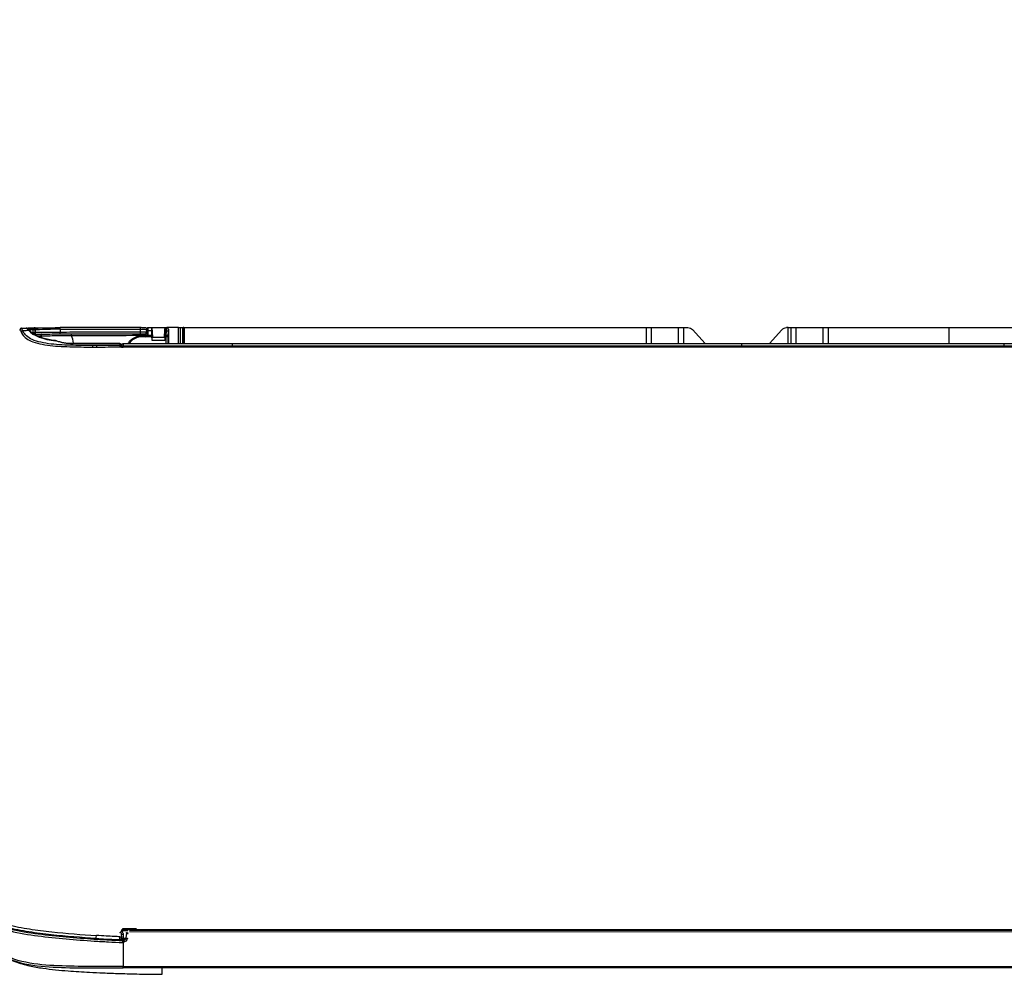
# Model space of a CAD drawing. Header units: millimetres. Extents: x -424979 to 718034, y -72486 to 344972.
# Tile 111 of 256: x 371856 to 372592, y 63253 to 63966. Entities that reach past the tile are written whole.
import ezdxf
from ezdxf.xclip import XClip

# ---------------------------------------------------------------- set-up
doc = ezdxf.new("R2010")
doc.units = ezdxf.units.MM
doc.header["$MEASUREMENT"] = 0
doc.header["$XCLIPFRAME"] = 0
doc.layers.add('0100_001_1_0_Nr_pióra__1', color=7, linetype='Continuous', lineweight=13)
doc.layers.add('IS_KLIM_urządzenia', color=3, linetype='Continuous')
doc.layers.add('Rysunki i obrazki', color=7, linetype='Continuous')
picture_1 = doc.add_image_def('image1.tif', size_in_pixel=(4960, 3508))

# ---------------------------------------------------------------- blocks, each defined once
blk = doc.blocks.new('Rysunek_1_1', base_point=(-285945.28, 74341.74))
at = {"layer": '0100_001_1_0_Nr_pióra__1', "color": 7, "lineweight": 13}
image = blk.add_image(picture_1, insert=(-264947.95, 89188.04), size_in_units=(41994.67, 29692.6), rotation=180, dxfattribs=at)
image.set_boundary_path([(-0.5, -0.5), (4959.5, 3507.5)])
blk = doc.blocks.new('G$CFEA986A8')
at = {"layer": 'IS_KLIM_urządzenia', "linetype": 'Continuous'}
for p, q in [((53.93, 200.11), (53.93, 200.96)), ((53.93, 199.16), (53.93, 200.11)), ((54.23, 201.26), (55.52, 201.26)), ((54.24, 200.26), (54.24, 199.31)), ((55.48, 200.26), (54.24, 200.26)), ((55.51, 198.89), (55.48, 200.26)), ((55.52, 201.26), (55.54, 201.26)), ((55.54, 201.26), (55.69, 198.26)), ((55.54, 201.26), (59.6, 201.26)), ((59.62, 201.26), (60.17, 201.26)), ((60.06, 200.26), (59.65, 200.26)), ((64.28, 201.26), (65.29, 201.26)), ((65.09, 201.06), (65.09, 200.26)), ((65.09, 200.26), (65.09, 196.29)), ((65.49, 201.26), (65.29, 201.26)), ((65.29, 200.27), (65.29, 201.26)), ((65.29, 200.27), (65.49, 200.27)), ((65.29, 196.29), (65.29, 200.27)), ((65.49, 201.26), (209.47, 201.26)), ((65.49, 201.26), (65.49, 200.27)), ((65.49, 200.27), (65.5, 196.29)), ((65.69, 200.26), (65.69, 201.06)), ((65.7, 196.29), (65.69, 200.26)), ((209.47, 196.29), (209.47, 201.26)), ((209.47, 201.26), (210.97, 201.26)), ((210.97, 201.26), (210.97, 196.29)), ((210.97, 201.26), (219.47, 201.26)), ((219.47, 196.29), (219.47, 201.26)), ((219.47, 201.26), (220.97, 201.26)), ((220.97, 201.26), (220.97, 196.29)), ((220.97, 201.26), (222.34, 201.26)), ((223.82, 200.61), (227.77, 196.29)), ((247.78, 196.29), (251.6, 200.59)), ((253.61, 201.26), (253.09, 201.26)), ((255.91, 201.26), (264.42, 201.26)), ((303.61, 201.26), (507.43, 201.26)), ((46.54, 196.29), (46.54, 196.24)), ((80.5, 196.29), (80.5, 196.24)), ((80.5, 196.24), (80.5, 195.58)), ((239.13, 196.24), (239.13, 196.29)), ((320.84, 196.24), (320.84, 196.29)), ((320.84, 195.58), (320.84, 196.24)), ((46.54, 195.58), (46.54, 195.13)), ((80.5, 195.58), (80.5, 195.13)), ((239.13, 195.13), (239.13, 195.58)), ((278.23, 195.58), (278.23, 195.13)), ((320.84, 195.13), (320.84, 195.58)), ((46.34, 14.13), (46.34, 14)), ((50.7, 14.13), (46.34, 14.13)), ((46.52, 13.99), (46.52, 13.96)), ((46.52, 13.96), (921.55, 13.84)), ((46.52, 13.51), (46.52, 13.96)), ((48, 13.51), (46.52, 13.51)), ((47.59, 12.8), (47.38, 11.3)), ((48.58, 13.7), (919.48, 13.58)), ((919.48, 13.06), (48.58, 13.18)), ((46.54, 9.92), (46.54, 2.46)), ((46.64, 11.21), (47.36, 11.21)), ((46.64, 11.21), (46.64, 10.75)), ((47.11, 10.75), (46.64, 10.75)), ((58.74, 2.46), (909.33, 2.34)), ((909.33, 1.87), (58.74, 1.98)), ((58.74, 0), (58.74, 1.98))]:
    blk.add_line(p, q, dxfattribs=at)
for points in [[(37.64, 10.75, 0), (37.64, 10.76, 0), (37.64, 10.76, 0), (37.64, 10.77, 0), (37.64, 10.78, 0), (37.64, 10.79, 0), (37.64, 10.8, 0), (37.64, 10.81, 0), (37.64, 10.82, 0), (37.64, 10.83, 0), (37.64, 10.84, 0), (37.64, 10.84, 0), (37.65, 10.85, 0), (37.65, 10.86, 0), (37.65, 10.87, 0), (37.65, 10.88, 0), (37.65, 10.89, 0), (37.65, 10.9, 0), (37.65, 10.91, 0), (37.65, 10.92, 0), (37.65, 10.92, 0), (37.65, 10.93, 0), (37.65, 10.94, 0), (37.65, 10.95, 0), (37.65, 10.96, 0), (37.65, 10.97, 0), (37.65, 10.98, 0), (37.65, 10.99, 0), (37.65, 11, 0), (37.65, 11, 0), (37.65, 11.01, 0), (37.65, 11.02, 0), (37.65, 11.03, 0), (37.65, 11.04, 0), (37.65, 11.05, 0), (37.65, 11.06, 0), (37.65, 11.07, 0), (37.65, 11.08, 0), (37.65, 11.08, 0), (37.65, 11.09, 0), (37.65, 11.1, 0), (37.65, 11.11, 0), (37.65, 11.12, 0), (37.65, 11.13, 0), (37.66, 11.14, 0), (37.66, 11.15, 0), (37.66, 11.16, 0), (37.66, 11.16, 0), (37.66, 11.17, 0), (37.66, 11.18, 0), (37.66, 11.19, 0)], [(37.72, 10.74, 0), (37.72, 10.75, 0), (37.72, 10.76, 0), (37.72, 10.77, 0), (37.72, 10.78, 0), (37.72, 10.79, 0), (37.72, 10.79, 0), (37.72, 10.8, 0), (37.72, 10.81, 0), (37.72, 10.82, 0), (37.72, 10.83, 0), (37.73, 10.84, 0), (37.73, 10.85, 0), (37.73, 10.86, 0), (37.73, 10.87, 0), (37.73, 10.87, 0), (37.73, 10.88, 0), (37.73, 10.89, 0), (37.73, 10.9, 0), (37.73, 10.91, 0), (37.73, 10.92, 0), (37.73, 10.93, 0), (37.73, 10.94, 0), (37.73, 10.95, 0), (37.73, 10.95, 0), (37.73, 10.96, 0), (37.73, 10.97, 0), (37.73, 10.98, 0), (37.73, 10.99, 0), (37.73, 11, 0), (37.73, 11.01, 0), (37.73, 11.02, 0), (37.73, 11.03, 0), (37.73, 11.03, 0), (37.73, 11.04, 0), (37.73, 11.05, 0), (37.73, 11.06, 0), (37.73, 11.07, 0), (37.73, 11.08, 0), (37.73, 11.09, 0), (37.73, 11.1, 0), (37.73, 11.11, 0), (37.73, 11.11, 0), (37.73, 11.12, 0), (37.73, 11.13, 0), (37.74, 11.14, 0), (37.74, 11.15, 0), (37.74, 11.16, 0), (37.74, 11.17, 0), (37.74, 11.18, 0), (37.74, 11.19, 0)]]:
    blk.add_polyline3d(points, dxfattribs=at)
at = {"layer": 'IS_KLIM_urządzenia', "linetype": 'Continuous', "extrusion": (0, 0, -1)}
for centre, radius, start, end in [((-18.69, 199.74), 0.5, 182.0496, 269.8), ((-54.23, 200.96), 0.3, 0, 90), ((-222.34, 199.26), 2, 90, 137.5532), ((-253.09, 199.26), 2, 41.5986, 90), ((-45.54, 195.79), 0.5, 90, 180), ((-46.54, 195.79), 0.5, 0, 90), ((-46.64, 11.25), 0.5, 270, 357), ((-46.39, 11.44), 1, 188, 264.2856), ((-46.39, 11.42), 1.5, 188, 264.2856)]:
    blk.add_arc(centre, radius, start, end, dxfattribs=at)
at = {"layer": 'IS_KLIM_urządzenia', "linetype": 'Continuous'}
for centre, radius, start, end in [((18.72, 200.56), 0.5, 357.7294, 89), ((65.29, 201.06), 0.2, 90, 179.94), ((65.49, 201.06), 0.2, 0.06, 90), ((25.66, 196.65), 0.5, 72.0675, 83.6302), ((48.11, 12.87), 0.5, 160.3327, 163.928), ((45.54, 11.27), 0.5, 267.736, 0)]:
    blk.add_arc(centre, radius, start, end, dxfattribs=at)
for centre, major_axis, ratio, start_param, end_param in [((14.93, 200.53), (-0.026, 0.499), 0.9983, 0, 1.502362), ((15.36, 199.79), (0.457, 0.203), 0.909388, 1.232542, 2.687909), ((16.45, 200.61), (0.144, 0.479), 0.997743, 0.012939, 0.345034), ((16.95, 200.59), (-0.009, -0.5), 0.866632, 1.552217, 3.141593), ((17.2, 199.87), (0.375, 0.331), 0.874767, 6.258498, 7.242676), ((18.12, 200.57), (-0.009, -0.5), 0.86661, 1.552873, 3.141593), ((18.08, 199.73), (-0.002, 0.5), 0.86639, 4.116092, 4.679302), ((21.31, 198.76), (-0.002, 0.49), 0.738248, 0, 1.638372), ((26.9, 199.77), (0.002, -0.5), 0.034879, 0, 1.57242), ((26.93, 200.73), (0, 0.5), 0.034873, 4.714126, 6.335137), ((26.98, 200.73), (0, -0.5), 0.034873, 1.572542, 3.193553), ((51.98, 200.73), (0, -0.5), 0.034873, 1.572542, 3.193984), ((51.98, 199.85), (0.002, -0.5), 0.034879, 0, 1.57242), ((53.41, 199.86), (0.002, -0.5), 0.988846, 0, 1.567605), ((53.43, 199.83), (-0.5, 0), 0.97477, 1.576144, 3.141593), ((54.23, 200.11), (-0.3, 0), 0.500503, 4.682189, 6.283185), ((54.23, 199.16), (-0.3, 0), 0.500503, 4.682189, 6.283185), ((60.06, 200.01), (-0.499, 0.025), 0.499537, 3.242371, 4.737227), ((60.17, 200.76), (0, 0.5), 0.996195, 4.713166, 6.283185), ((65.29, 200.26), (0.2, 0), 0.005236, 1.570788, 3.141593), ((65.49, 200.26), (0.2, 0), 0.005236, 0, 1.570791), ((25.66, 196.65), (0.055, 0.497), 0.256635, 6.28316, 6.727423), ((25.66, 196.65), (-0.154, -0.476), 0.571177, 3.141593, 3.672186), ((30.87, 195.79), (0, 0.5), 0.010876, 0, 0.428815), ((45.54, 195.79), (0, 0.5), 0.009623, 0, 0.426438), ((45.54, 195.79), (-0.5, 0), 0.910452, 3.141593, 4.716369), ((46.54, 195.79), (-0.5, 0), 0.894842, 4.712389, 6.283185), ((52.33, 198.36), (0, 0.3), 0.034873, 4.714134, 6.283185), ((53.43, 198.86), (-0.5, 0), 0.003693, 1.579523, 2.534048), ((53.43, 198.36), (0, 0.3), 0.034873, 4.714134, 6.283185), ((53.65, 198.39), (0.084, -0.288), 0.033955, 1.562656, 3.141593), ((54.11, 198.74), (-0.256, 0.157), 0.454954, 4.950735, 6.283185), ((59.99, 198.58), (-0.499, 0.025), 0.499537, 3.242371, 4.737227), ((59.98, 198.33), (0.5, 0), 0.001724, 0.087267, 1.535915), ((45.54, 195.22), (-0.5, 0), 0.910238, 3.141593, 4.716614), ((45.54, 195.22), (-0.001, 0.5), 0.004977, 0.42694, 1.572622), ((45.54, 195.22), (-0.5, 0), 0.001837, 1.565823, 3.141593), ((46.54, 195.13), (-0.5, 0), 0.894842, 4.712389, 6.283185), ((46.54, 195.13), (-0.5, 0), 0.001524, 0, 1.570796), ((45.52, 13.53), (0.02, 0.5), 1, 3.141593, 4.708057), ((45.52, 13.53), (-0.02, -0.5), 0.999999, 0, 1.547993), ((45.57, 13.52), (-0.02, -0.5), 0.955746, 0, 1.547846), ((46.52, 13.46), (0.5, -0.017), 0.998628, 1.605655, 3.113607), ((46.52, 13.46), (-0.5, 0.017), 0.093825, 4.715665, 5.983293), ((46.57, 12.58), (0.499, 0.026), 0.09496, 3.141593, 4.707412), ((48.08, 12.73), (0.495, -0.07), 0.051828, 3.141593, 4.719673), ((48.11, 12.87), (0.48, -0.138), 0.050296, 3.141584, 4.726878), ((39.42, 10.08), (0.996, -0.087), 0.841749, 1.62689, 2.181571), ((45.54, 11.73), (0.5, 0), 0.093428, 4.788501, 6.283185), ((46.64, 11.25), (0.499, 0.026), 0.096366, 3.141593, 4.707339), ((46.39, 9.94), (0, -0.5), 0.000142, 3.141593, 4.764749), ((46.54, 9.95), (0.05, -0.498), 0.005219, 3.141593, 4.764488), ((47.87, 11.23), (0.495, -0.07), 0.051828, 3.141593, 4.719673), ((46.54, 2.49), (0, 0.5), 0.000013, 3.173368, 4.660029)]:
    blk.add_ellipse(centre, major_axis=major_axis, ratio=ratio, start_param=start_param, end_param=end_param, dxfattribs=at)
at = {"layer": 'IS_KLIM_urządzenia', "linetype": 'Continuous', "extrusion": (0, 0, -1)}
for centre, major_axis, ratio, start_param, end_param in [((53.44, 199.31), (0.771, -0.214), 1, 6.012747, 6.56354), ((54.23, 199.26), (0, -2), 0.005231, 3.141593, 4.188473), ((55.62, 199.26), (0.11, -2), 0.052397, 2.097475, 3.144355), ((53.43, 199.16), (0.479, -0.142), 1, 5.994256, 6.545048), ((48.58, 12.65), (-0.13, -1.08), 0.917565, 1.59215, 1.795783), ((-21.42, 382.85), (-1476.17, -4886.86), 0.031997, 4.778832, 4.778918), ((7.64, 474.84), (-1862.82, -6167.7), 0.025163, 4.780022, 4.78009), ((5.18, 514.21), (-1939.65, -6425.41), 0.026246, 4.782823, 4.782889)]:
    blk.add_ellipse(centre, major_axis=major_axis, ratio=ratio, start_param=start_param, end_param=end_param, dxfattribs=at)
at = {"layer": 'IS_KLIM_urządzenia', "linetype": 'Continuous'}
for points, degree in [([(14.29, 200.54), (14.32, 200.54), (14.34, 200.54), (14.43, 200.54)], 3), ([(14.43, 200.54), (14.51, 200.54), (14.64, 200.28), (14.86, 199.79)], 3), ([(15.33, 200.25), (15.11, 200.77), (14.98, 201.04), (14.91, 201.03)], 3), ([(16.59, 201.08), (16.51, 201.13), (16.41, 201.1)], 2), ([(16.41, 201.11), (16.42, 201.11), (16.42, 201.11), (16.42, 201.11)], 3), ([(16.42, 201.11), (16.51, 201.08), (16.77, 200.81), (17.18, 200.33)], 3), ([(16.54, 201.09), (16.65, 201.09), (16.79, 201.09), (16.96, 201.09)], 3), ([(16.96, 201.09), (17.35, 201.08), (17.74, 201.07), (18.12, 201.07)], 3), ([(17.18, 200.33), (18.51, 198.82), (21.65, 197.56), (25.65, 197.11)], 3), ([(17.7, 200.1), (17.59, 200.2)], 1), ([(18.11, 199.72), (18.24, 199.72), (18.38, 199.72), (18.52, 199.72)], 3), ([(18.52, 199.72), (18.96, 199.72), (19.18, 199.72), (19.18, 199.72)], 3), ([(19.22, 200.54), (19.22, 200.54), (18.99, 200.54), (18.55, 200.55)], 3), ([(19.16, 199.01), (19.17, 199.25), (19.18, 199.48), (19.18, 199.72)], 3), ([(19.18, 199.72), (19.18, 199.48), (19.17, 199.24), (19.16, 199)], 3), ([(19.18, 199.72), (19.19, 199.99), (19.2, 200.26), (19.22, 200.54)], 3), ([(19.22, 200.54), (19.21, 200.31), (19.2, 200.08), (19.19, 199.85)], 3), ([(19.19, 199.85), (19.19, 199.92), (19.19, 199.98), (19.2, 200.05)], 3), ([(26.99, 200.73), (26.98, 200.73), (26.97, 200.73), (26.95, 200.73)], 3), ([(51.98, 201.23), (43.65, 201.23), (35.31, 201.23), (26.98, 201.23)], 3), ([(52, 199.85), (52, 200.15), (52, 200.44), (52, 200.73)], 3), ([(53.41, 199.36), (53.43, 199.36), (53.43, 199.35), (53.43, 199.35)], 3), ([(53.93, 200.66), (53.93, 200.47), (53.93, 200.29), (53.93, 200.11)], 3), ([(59.45, 198.26), (59.5, 199.26), (59.55, 200.26), (59.6, 201.26)], 3), ([(59.6, 201.26), (59.6, 201.26), (59.61, 201.26), (59.62, 201.26)], 3), ([(59.65, 200.26), (59.64, 199.78), (59.63, 199.29), (59.62, 198.81)], 3), ([(60.17, 201.26), (60.17, 201.26), (60.18, 201.26), (60.18, 201.26)], 3), ([(60.68, 200.76), (60.67, 200.76), (60.67, 200.76), (60.67, 200.76)], 3), ([(60.68, 200.76), (60.68, 199.27), (60.68, 197.78), (60.68, 196.29)], 3), ([(63.8, 196.29), (63.8, 197.95), (63.8, 199.6), (63.8, 201.26)], 3), ([(63.8, 201.26), (63.96, 201.26), (64.12, 201.26), (64.28, 201.26)], 3), ([(64.28, 201.26), (64.28, 199.6), (64.28, 197.95), (64.28, 196.29)], 3), ([(253.61, 196.29), (253.61, 197.95), (253.61, 199.6), (253.61, 201.26)], 3), ([(254.48, 196.29), (254.48, 197.95), (254.48, 199.6), (254.48, 201.26)], 3), ([(254.48, 201.26), (254.96, 201.26), (255.43, 201.26), (255.91, 201.26)], 3), ([(255.91, 201.26), (255.91, 199.6), (255.91, 197.95), (255.91, 196.29)], 3), ([(264.42, 196.29), (264.42, 197.95), (264.42, 199.6), (264.42, 201.26)], 3), ([(264.42, 201.26), (264.93, 201.26), (265.45, 201.26), (265.97, 201.26)], 3), ([(265.97, 201.26), (265.97, 196.29)], 1), ([(303.61, 201.26), (303.61, 196.29)], 1), ([(20.98, 198.71), (21.01, 198.72), (21.06, 198.72), (21.11, 198.73)], 3), ([(21.06, 198.72), (21.08, 198.53), (21.1, 198.34), (21.12, 198.15)], 3), ([(25.72, 197.16), (25.22, 197.23)], 1), ([(30.87, 196.25), (28.93, 196.25), (27.16, 196.62), (25.65, 197.11)], 3), ([(25.81, 197.13), (26.03, 197.06), (26.25, 196.99), (26.47, 196.93)], 3), ([(25.81, 197.13), (27.26, 196.66), (29, 196.29), (30.87, 196.29)], 3), ([(28.66, 196.46), (28.68, 196.45), (28.7, 196.45), (28.72, 196.45)], 3), ([(30.48, 198.77), (30.48, 198.78), (30.48, 198.78), (30.48, 198.78)], 3), ([(31.12, 196.41), (30.98, 197.21), (30.77, 198), (30.48, 198.77)], 3), ([(80.5, 196.24), (69.18, 196.24), (57.86, 196.24), (46.54, 196.24)], 3), ([(53.43, 198.66), (53.48, 198.66), (53.52, 198.66), (53.57, 198.68)], 3), ([(53.67, 198.39), (53.59, 198.37), (53.52, 198.36), (53.44, 198.36)], 3), ([(55.53, 198.39), (54.91, 198.39), (54.29, 198.39), (53.67, 198.39)], 3), ([(54.12, 198.89), (54.58, 198.89), (55.05, 198.89), (55.51, 198.89)], 3), ([(60, 198.33), (59.87, 198.32), (59.73, 198.31), (59.6, 198.3)], 3), ([(59.99, 198.83), (59.86, 198.82), (59.74, 198.81), (59.62, 198.81)], 3), ([(60, 196.29), (60, 196.97), (60, 197.65), (60, 198.33)], 3), ([(60.48, 198.33), (60.48, 197.65), (60.48, 196.97), (60.48, 196.29)], 3), ([(239.13, 196.24), (186.25, 196.24), (133.37, 196.24), (80.5, 196.24)], 3), ([(239.13, 196.29), (266.37, 196.29), (293.61, 196.29), (320.84, 196.29)], 3), ([(320.84, 196.24), (293.61, 196.24), (266.37, 196.24), (239.13, 196.24)], 3), ([(239.13, 195.58), (239.13, 195.8), (239.13, 196.02), (239.13, 196.24)], 3), ([(320.84, 196.29), (322.84, 196.29), (324.84, 196.29), (326.83, 196.29)], 3), ([(38.27, 195.65), (37.85, 195.65), (37.44, 195.65), (37.02, 195.65)], 3), ([(37.02, 195.19), (37.02, 195.19), (37.03, 195.19), (37.04, 195.19)], 3), ([(45.54, 195.68), (43.12, 195.67), (40.69, 195.66), (38.27, 195.65)], 3), ([(38.27, 195.65), (38.27, 195.57), (38.27, 195.39), (38.27, 195.2)], 3), ([(38.27, 195.2), (40.7, 195.21), (43.12, 195.22), (45.54, 195.22)], 3), ([(46.04, 195.22), (46.04, 195.41), (46.04, 195.6), (46.04, 195.79)], 3), ([(46.04, 195.13), (46.04, 195.16), (46.04, 195.19), (46.04, 195.22)], 3), ([(46.54, 195.58), (57.86, 195.58), (69.18, 195.58), (80.5, 195.58)], 3), ([(50.72, 195.13), (49.33, 195.13), (47.93, 195.13), (46.54, 195.13)], 3), ([(80.5, 195.13), (70.57, 195.13), (60.65, 195.13), (50.72, 195.13)], 3), ([(80.5, 195.58), (133.37, 195.58), (186.25, 195.58), (239.13, 195.58)], 3), ([(239.13, 195.13), (186.25, 195.13), (133.37, 195.13), (80.5, 195.13)], 3), ([(239.13, 195.58), (252.17, 195.58), (265.2, 195.58), (278.23, 195.58)], 3), ([(278.23, 195.13), (265.2, 195.13), (252.17, 195.13), (239.13, 195.13)], 3), ([(320.84, 195.58), (322.84, 195.58), (324.84, 195.58), (326.83, 195.58)], 3), ([(326.83, 195.13), (324.84, 195.13), (322.84, 195.13), (320.84, 195.13)], 3), ([(16.78, 13.3), (16.75, 13.18), (16.72, 13.05), (16.69, 12.93)], 3), ([(46.34, 14.13), (46.34, 14.13), (46.34, 14.13), (46.34, 14.13)], 3), ([(46.52, 13.51), (46.52, 13.49), (46.52, 13.47), (46.52, 13.45)], 3), ([(38.2, 11.15), (38.2, 11.15), (38.23, 11.58), (38.26, 12.08)], 3), ([(38.51, 11.12), (38.5, 11.02), (38.49, 10.92), (38.48, 10.82)], 3), ([(39.02, 11.1), (39.26, 11.09), (39.51, 11.07), (39.75, 11.06)], 3), ([(43.76, 10.85), (44.25, 10.85), (44.75, 10.84), (45.24, 10.83)], 3), ([(46.39, 10.83), (46.18, 10.83), (45.97, 10.83), (45.75, 10.83)], 3), ([(46.49, 10.45), (46.45, 10.45), (46.42, 10.44), (46.39, 10.44)], 3), ([(46.54, 2.46), (50.6, 2.46), (54.67, 2.46), (58.74, 2.46)], 3), ([(58.74, 2.46), (58.74, 2.21), (58.74, 1.99), (58.74, 1.98)], 3)]:
    blk.add_open_spline(points, degree=degree, dxfattribs=at)
for points, knots in [([(14.91, 201.03), (14.8, 201.03), (14.8, 201.03), (14.72, 201.02), (14.69, 201.02), (14.69, 201.02)], [0, 0, 0, 0, 0.500965, 0.500965, 1, 1, 1, 1]), ([(14.86, 199.79), (15.27, 198.9), (15.97, 198.03), (18.72, 196.62), (20.82, 196.12), (25.21, 195.49), (27.58, 195.36), (32.29, 195.23), (34.65, 195.19), (37.02, 195.19)], [0, 0, 0, 0, 0.25, 0.25, 0.5, 0.5, 0.75, 0.75, 1, 1, 1, 1]), ([(14.91, 201.03), (15.24, 201.05), (15.57, 201.07), (16.08, 201.09), (16.24, 201.1), (16.41, 201.11)], [0, 0, 0, 0, 0.665624, 0.665624, 1, 1, 1, 1]), ([(17.18, 200.33), (16.78, 200.31), (16.38, 200.3), (15.77, 200.27), (15.55, 200.26), (15.33, 200.25)], [0, 0, 0, 0, 0.64643, 0.64643, 1, 1, 1, 1]), ([(37.02, 195.65), (34.71, 195.64), (32.4, 195.69), (27.8, 195.82), (25.48, 195.94), (21.18, 196.55), (19.11, 197.06), (16.41, 198.49), (15.73, 199.37), (15.33, 200.25)], [0, 0, 0, 0, 0.25, 0.25, 0.5, 0.5, 0.75, 0.75, 1, 1, 1, 1]), ([(17.58, 200.19), (17.53, 200.24), (17.28, 200.53), (17.02, 200.81), (16.81, 200.97), (16.69, 201.07), (16.57, 201.09), (16.54, 201.1)], [0, 0, 0, 0, 0.095996, 0.59266, 0.84646, 0.967214, 1, 1, 1, 1]), ([(19.22, 201.14), (18.71, 201.12), (17.99, 201.09), (17.43, 201.08), (17.25, 201.08)], [0, 0, 0, 0, 0.627909, 1, 1, 1, 1]), ([(18.55, 200.55), (18.38, 200.55), (18.22, 200.56), (17.83, 200.56), (17.6, 200.57), (17.38, 200.57)], [0, 0, 0, 0, 0.427577, 0.427577, 1, 1, 1, 1]), ([(25.22, 197.23), (24.9, 197.26), (23.92, 197.39), (22.4, 197.73), (20.73, 198.24), (19.32, 198.86), (18.3, 199.5), (17.85, 199.92), (17.7, 200.1)], [0, 0, 0, 0, 0.087973, 0.275439, 0.466673, 0.659321, 0.855696, 1, 1, 1, 1]), ([(18.12, 201.07), (18.26, 201.06), (18.38, 201.06), (18.64, 201.06), (18.72, 201.06), (18.72, 201.06)], [0, 0, 0, 0, 0.352743, 0.352743, 1, 1, 1, 1]), ([(18.52, 199.72), (18.52, 199.8), (18.52, 199.88), (18.53, 200.16), (18.54, 200.35), (18.55, 200.55)], [0, 0, 0, 0, 0.293814, 0.293814, 1, 1, 1, 1]), ([(18.72, 201.06), (18.72, 201.06), (19.6, 201.08), (22.63, 201.19), (24.74, 201.23), (26.93, 201.23)], [0, 0, 0, 0, 0.5, 0.5, 1, 1, 1, 1]), ([(19.17, 199.24), (19.58, 199.24), (20.23, 199.24), (22.58, 199.25), (24.7, 199.26), (26.9, 199.27)], [0, 0, 0, 0, 0.359642, 0.359642, 1, 1, 1, 1]), ([(19.22, 200.54), (19.21, 200.34), (19.2, 200.13), (19.19, 199.86), (19.19, 199.79), (19.18, 199.72)], [0, 0, 0, 0, 0.736288, 0.736288, 1, 1, 1, 1]), ([(26.91, 199.77), (24.85, 199.75), (22.86, 199.74), (20.02, 199.72), (19.18, 199.72), (19.18, 199.72)], [0, 0, 0, 0, 0.5, 0.5, 1, 1, 1, 1]), ([(19.22, 201.14), (19.58, 201.15), (20.3, 201.17), (21.53, 201.2), (23.05, 201.22), (24.87, 201.23), (26.28, 201.23), (26.98, 201.23)], [0, 0, 0, 0, 0.163195, 0.329907, 0.49928, 0.750989, 1, 1, 1, 1]), ([(26.95, 200.73), (24.89, 200.73), (22.89, 200.68), (20.05, 200.57), (19.22, 200.54), (19.22, 200.54)], [0, 0, 0, 0, 0.5, 0.5, 1, 1, 1, 1]), ([(21.11, 198.73), (21.11, 198.75), (21.11, 198.77), (21.11, 198.81), (21.11, 198.83), (21.11, 198.89), (21.12, 198.93), (21.14, 199.02), (21.15, 199.07), (21.18, 199.15), (21.2, 199.18), (21.24, 199.23), (21.27, 199.24), (21.29, 199.25), (21.3, 199.25), (21.3, 199.25)], [0, 0, 0, 0, 0.079375, 0.079375, 0.152142, 0.152142, 0.308093, 0.308093, 0.533795, 0.533795, 0.744603, 0.744603, 0.955402, 0.955402, 1, 1, 1, 1]), ([(26.9, 199.27), (27.23, 199.27), (27.56, 199.27), (29.23, 199.27), (30.56, 199.28), (37.22, 199.3), (42.55, 199.32), (49.25, 199.34), (50.62, 199.35), (51.98, 199.35)], [0, 0, 0, 0, 0.039838, 0.039838, 0.199192, 0.199192, 0.836607, 0.836607, 1, 1, 1, 1]), ([(26.95, 200.73), (26.95, 200.72), (26.95, 200.7), (26.94, 200.38), (26.92, 200.07), (26.91, 199.77)], [0, 0, 0, 0, 0.050907, 0.050907, 1, 1, 1, 1]), ([(52, 199.85), (51.67, 199.85), (51.33, 199.85), (49.67, 199.85), (48.33, 199.84), (41.67, 199.82), (36.34, 199.8), (29.65, 199.78), (28.28, 199.77), (26.91, 199.77)], [0, 0, 0, 0, 0.039838, 0.039838, 0.199192, 0.199192, 0.836607, 0.836607, 1, 1, 1, 1]), ([(26.99, 200.73), (27.33, 200.73), (27.66, 200.73), (29.33, 200.73), (30.66, 200.73), (37.32, 200.73), (42.65, 200.73), (49.32, 200.73), (50.66, 200.73), (52, 200.73)], [0, 0, 0, 0, 0.039967, 0.039967, 0.199835, 0.199835, 0.839306, 0.839306, 1, 1, 1, 1]), ([(30.48, 198.78), (30.48, 198.84), (30.48, 198.89), (30.48, 199), (30.48, 199.05), (30.48, 199.14), (30.48, 199.17), (30.48, 199.23), (30.48, 199.25), (30.49, 199.27), (30.49, 199.28), (30.49, 199.28), (30.49, 199.28), (30.49, 199.28)], [0, 0, 0, 0, 0.215384, 0.215384, 0.430768, 0.430768, 0.646164, 0.646164, 0.861588, 0.861588, 0.968092, 0.968092, 1, 1, 1, 1]), ([(53.93, 200.67), (53.93, 200.68), (53.93, 200.75), (53.89, 200.86), (53.81, 200.99), (53.72, 201.07), (53.63, 201.12), (53.56, 201.15), (53.47, 201.17), (53.32, 201.19), (53.02, 201.21), (52.48, 201.23), (52.05, 201.23), (51.82, 201.23), (51.78, 201.23)], [0, 0, 0, 0, 0.008737, 0.069232, 0.117614, 0.159413, 0.196322, 0.230426, 0.272625, 0.360337, 0.57868, 0.76722, 0.964188, 1, 1, 1, 1]), ([(51.98, 199.35), (52.17, 199.35), (52.36, 199.35), (52.68, 199.36), (52.83, 199.36), (53.07, 199.36), (53.18, 199.36), (53.34, 199.36), (53.39, 199.36), (53.41, 199.36)], [0, 0, 0, 0, 0.270422, 0.270422, 0.513615, 0.513615, 0.756808, 0.756808, 1, 1, 1, 1]), ([(52, 200.73), (52.12, 200.73), (52.25, 200.73), (52.58, 200.73), (52.8, 200.73), (53.18, 200.72), (53.35, 200.71), (53.63, 200.7), (53.74, 200.69), (53.89, 200.68), (53.93, 200.67), (53.93, 200.66)], [0, 0, 0, 0, 0.119883, 0.119883, 0.339691, 0.339691, 0.55974, 0.55974, 0.779888, 0.779888, 1, 1, 1, 1]), ([(53.91, 199.86), (53.87, 199.86), (53.8, 199.86), (53.59, 199.86), (53.45, 199.86), (53.12, 199.86), (52.93, 199.86), (52.5, 199.86), (52.25, 199.85), (52, 199.85)], [0, 0, 0, 0, 0.243193, 0.243193, 0.486385, 0.486385, 0.729578, 0.729578, 1, 1, 1, 1]), ([(53.43, 199.35), (53.43, 199.33), (53.43, 199.31), (53.43, 199.25), (53.43, 199.21), (53.43, 199.13), (53.43, 199.07), (53.43, 198.97), (53.43, 198.91), (53.43, 198.86)], [0, 0, 0, 0, 0.251437, 0.251437, 0.502865, 0.502865, 0.754279, 0.754279, 1, 1, 1, 1]), ([(59.65, 200.26), (59.66, 200.45), (59.66, 200.63), (59.66, 200.92), (59.65, 201.04), (59.64, 201.21), (59.63, 201.26), (59.62, 201.26)], [0, 0, 0, 0, 0.320954, 0.320954, 0.641904, 0.641904, 1, 1, 1, 1]), ([(59.99, 198.83), (60, 199.08), (60.01, 199.33), (60.04, 199.8), (60.05, 200.03), (60.06, 200.26)], [0, 0, 0, 0, 0.522709, 0.522709, 1, 1, 1, 1]), ([(60.06, 200.26), (60.07, 200.47), (60.08, 200.67), (60.1, 200.96), (60.11, 201.07), (60.14, 201.22), (60.16, 201.26), (60.17, 201.26)], [0, 0, 0, 0, 0.353708, 0.353708, 0.676927, 0.676927, 1, 1, 1, 1]), ([(63.8, 201.26), (62.76, 201.26), (61.72, 201.26), (60.66, 201.26), (60.64, 201.26), (60.48, 201.26), (60.33, 201.26), (60.18, 201.26)], [0, 0, 0, 0, 0.863472, 0.863472, 0.877231, 0.877231, 1, 1, 1, 1]), ([(60.56, 200.01), (60.54, 199.72), (60.53, 199.43), (60.5, 198.96), (60.49, 198.77), (60.48, 198.58)], [0, 0, 0, 0, 0.604042, 0.604042, 1, 1, 1, 1]), ([(60.67, 200.76), (60.65, 200.76), (60.64, 200.73), (60.61, 200.62), (60.6, 200.54), (60.57, 200.31), (60.56, 200.17), (60.56, 200.01)], [0, 0, 0, 0, 0.323211, 0.323211, 0.646457, 0.646457, 1, 1, 1, 1]), ([(253.61, 201.26), (253.87, 201.26), (254.14, 201.26), (254.43, 201.26), (254.45, 201.26), (254.48, 201.26)], [0, 0, 0, 0, 0.911049, 0.911049, 1, 1, 1, 1]), ([(265.97, 201.26), (266.02, 201.26), (266.06, 201.26), (270.28, 201.26), (274.45, 201.26), (286.95, 201.26), (295.28, 201.26), (303.61, 201.26)], [0, 0, 0, 0, 0.003771, 0.003771, 0.335869, 0.335869, 1, 1, 1, 1]), ([(19.71, 198.73), (19.85, 198.73), (20, 198.72), (20.4, 198.72), (20.63, 198.72), (20.94, 198.72)], [0, 0, 0, 0, 0.37651, 0.37651, 1, 1, 1, 1]), ([(20.94, 198.72), (20.95, 198.72), (20.96, 198.72), (20.97, 198.72), (20.97, 198.72), (20.97, 198.72), (20.97, 198.72), (20.97, 198.71), (20.97, 198.71), (20.97, 198.71), (20.97, 198.71), (20.98, 198.71), (20.98, 198.71), (20.98, 198.71)], [0, 0, 0, 0, 0.615634, 0.615634, 0.835116, 0.835116, 0.937229, 0.937229, 0.970666, 0.970666, 0.991316, 0.991316, 1, 1, 1, 1]), ([(21.06, 198.72), (22.51, 198.73), (24.09, 198.74), (27.27, 198.76), (28.87, 198.77), (30.48, 198.77)], [0, 0, 0, 0, 0.5, 0.5, 1, 1, 1, 1]), ([(30.48, 198.78), (30.81, 198.78), (31.14, 198.78), (32.81, 198.79), (34.14, 198.79), (40.81, 198.82), (46.14, 198.83), (52.13, 198.86), (52.78, 198.86), (53.43, 198.86)], [0, 0, 0, 0, 0.043508, 0.043508, 0.217737, 0.217737, 0.914651, 0.914651, 1, 1, 1, 1]), ([(30.87, 196.29), (34.81, 196.29), (38.74, 196.29), (43.63, 196.29), (44.58, 196.29), (45.54, 196.29)], [0, 0, 0, 0, 0.804889, 0.804889, 1, 1, 1, 1]), ([(45.54, 196.25), (45.37, 196.25), (45.2, 196.25), (43.71, 196.25), (42.37, 196.25), (37.65, 196.25), (34.26, 196.25), (30.87, 196.25)], [0, 0, 0, 0, 0.033958, 0.033958, 0.30672, 0.30672, 1, 1, 1, 1]), ([(45.54, 196.25), (45.54, 196.11), (45.54, 195.97), (45.54, 195.78), (45.54, 195.73), (45.54, 195.68)], [0, 0, 0, 0, 0.728288, 0.728288, 1, 1, 1, 1]), ([(46.54, 196.29), (46.71, 196.29), (46.87, 196.29), (48.37, 196.29), (49.71, 196.29), (56.37, 196.29), (61.71, 196.29), (71.52, 196.29), (76.01, 196.29), (80.5, 196.29)], [0, 0, 0, 0, 0.014724, 0.014724, 0.13252, 0.13252, 0.603704, 0.603704, 1, 1, 1, 1]), ([(46.54, 196.24), (46.54, 196.09), (46.54, 195.94), (46.54, 195.72), (46.54, 195.65), (46.54, 195.58)], [0, 0, 0, 0, 0.674851, 0.674851, 1, 1, 1, 1]), ([(48.08, 196.29), (48.28, 196.62), (48.52, 196.92), (49.71, 198.11), (51.01, 198.66), (52.33, 198.66)], [0, 0, 0, 0, 0.226904, 0.226904, 1, 1, 1, 1]), ([(52.34, 198.36), (51.1, 198.36), (49.89, 197.85), (48.81, 196.78), (48.63, 196.55), (48.46, 196.31)], [0, 0, 0, 0, 0.807469, 0.807469, 1, 1, 1, 1]), ([(52.33, 198.66), (52.53, 198.66), (52.73, 198.66), (53.1, 198.66), (53.26, 198.66), (53.43, 198.66)], [0, 0, 0, 0, 0.545123, 0.545123, 1, 1, 1, 1]), ([(53.44, 198.36), (53.24, 198.36), (53.04, 198.36), (52.67, 198.36), (52.51, 198.36), (52.34, 198.36)], [0, 0, 0, 0, 0.545123, 0.545123, 1, 1, 1, 1]), ([(53.86, 198.9), (53.85, 198.88), (53.84, 198.87), (53.8, 198.82), (53.77, 198.79), (53.73, 198.76), (53.72, 198.75), (53.67, 198.72), (53.62, 198.69), (53.57, 198.68)], [0, 0, 0, 0, 0.160482, 0.160482, 0.52212, 0.52212, 0.58886, 0.58886, 1, 1, 1, 1]), ([(53.67, 198.39), (53.75, 198.43), (53.83, 198.48), (53.97, 198.62), (54.03, 198.71), (54.09, 198.82), (54.11, 198.86), (54.12, 198.89)], [0, 0, 0, 0, 0.391531, 0.391531, 0.834377, 0.834377, 1, 1, 1, 1]), ([(55.51, 198.89), (55.51, 198.79), (55.51, 198.68), (55.52, 198.51), (55.52, 198.45), (55.53, 198.39)], [0, 0, 0, 0, 0.64422, 0.64422, 1, 1, 1, 1]), ([(55.59, 197.26), (55.57, 197.59), (55.55, 197.93), (55.53, 198.3), (55.53, 198.35), (55.53, 198.39)], [0, 0, 0, 0, 0.885108, 0.885108, 1, 1, 1, 1]), ([(55.59, 197.26), (55.58, 197.37), (55.58, 197.49), (55.57, 197.7), (55.57, 197.8), (55.56, 197.97), (55.57, 198.05), (55.57, 198.17), (55.57, 198.21), (55.58, 198.25), (55.58, 198.26), (55.59, 198.26)], [0, 0, 0, 0, 0.214139, 0.214139, 0.428302, 0.428302, 0.642148, 0.642148, 0.856248, 0.856248, 1, 1, 1, 1]), ([(55.59, 198.26), (56.25, 198.26), (56.92, 198.26), (58.24, 198.26), (58.89, 198.26), (59.55, 198.26)], [0, 0, 0, 0, 0.504617, 0.504617, 1, 1, 1, 1]), ([(59.55, 197.26), (58.88, 197.26), (58.22, 197.26), (56.9, 197.26), (56.24, 197.26), (55.59, 197.26)], [0, 0, 0, 0, 0.504597, 0.504597, 1, 1, 1, 1]), ([(59.6, 198.3), (59.6, 198.29), (59.6, 198.27), (59.58, 197.93), (59.57, 197.59), (59.55, 197.26)], [0, 0, 0, 0, 0.042191, 0.042191, 1, 1, 1, 1]), ([(59.55, 198.26), (59.55, 198.26), (59.56, 198.24), (59.57, 198.17), (59.57, 198.11), (59.57, 197.97), (59.57, 197.89), (59.57, 197.7), (59.56, 197.59), (59.56, 197.41), (59.55, 197.34), (59.55, 197.26)], [0, 0, 0, 0, 0.214776, 0.214776, 0.429554, 0.429554, 0.644336, 0.644336, 0.859321, 0.859321, 1, 1, 1, 1]), ([(59.6, 198.3), (59.61, 198.42), (59.61, 198.53), (59.62, 198.7), (59.62, 198.75), (59.62, 198.81)], [0, 0, 0, 0, 0.65065, 0.65065, 1, 1, 1, 1]), ([(59.99, 198.83), (59.99, 198.75), (59.99, 198.67), (59.99, 198.51), (60, 198.42), (60, 198.33), (60, 198.33), (60, 198.33)], [0, 0, 0, 0, 0.501708, 0.501708, 0.983156, 0.983156, 1, 1, 1, 1]), ([(60.48, 198.33), (60.48, 198.34), (60.48, 198.35), (60.48, 198.39), (60.48, 198.42), (60.48, 198.5), (60.48, 198.54), (60.48, 198.58)], [0, 0, 0, 0, 0.109897, 0.109897, 0.498525, 0.498525, 1, 1, 1, 1]), ([(80.5, 196.29), (94.71, 196.29), (108.92, 196.29), (161.8, 196.29), (200.47, 196.29), (239.13, 196.29)], [0, 0, 0, 0, 0.268807, 0.268807, 1, 1, 1, 1]), ([(37.02, 195.65), (37.02, 195.62), (37.02, 195.58), (37.02, 195.52), (37.02, 195.51), (37.02, 195.46), (37.02, 195.41), (37.02, 195.3), (37.02, 195.25), (37.02, 195.19)], [0, 0, 0, 0, 0.339646, 0.339646, 0.410746, 0.410746, 0.705373, 0.705373, 1, 1, 1, 1]), ([(37.04, 195.19), (37.45, 195.19), (37.86, 195.19), (38.27, 195.2), (38.27, 195.2), (38.27, 195.2)], [0, 0, 0, 0, 0.999951, 0.999951, 1, 1, 1, 1]), ([(278.23, 195.58), (285.33, 195.58), (292.43, 195.58), (306.64, 195.58), (313.74, 195.58), (320.84, 195.58)], [0, 0, 0, 0, 0.5, 0.5, 1, 1, 1, 1]), ([(320.84, 195.13), (320.51, 195.13), (320.18, 195.13), (318.51, 195.13), (317.18, 195.13), (310.51, 195.13), (305.18, 195.13), (292.64, 195.13), (285.43, 195.13), (278.23, 195.13)], [0, 0, 0, 0, 0.023466, 0.023466, 0.117331, 0.117331, 0.49279, 0.49279, 1, 1, 1, 1]), ([(10.59, 15.49), (12.85, 14.87), (15.14, 14.47), (19.73, 13.76), (22.04, 13.48), (28.97, 12.72), (33.62, 12.36), (38.26, 12.08)], [0, 0, 0, 0, 0.25, 0.25, 0.5, 0.5, 1, 1, 1, 1]), ([(38.2, 11.15), (33.53, 11.44), (28.86, 11.8), (21.88, 12.56), (19.56, 12.85), (14.94, 13.56), (12.64, 13.97), (10.37, 14.59)], [0, 0, 0, 0, 0.5, 0.5, 0.75, 0.75, 1, 1, 1, 1]), ([(11.36, 13.48), (14.22, 12.79), (17.12, 12.35), (22.95, 11.58), (25.87, 11.28), (31.72, 10.75), (34.65, 10.54), (39.05, 10.26), (40.52, 10.18), (43.45, 10.02), (44.92, 9.92), (46.39, 9.92)], [0, 0, 0, 0, 0.25, 0.25, 0.5, 0.5, 0.75, 0.75, 0.875, 0.875, 1, 1, 1, 1]), ([(46.39, 10.44), (44.92, 10.44), (43.46, 10.55), (40.54, 10.7), (39.08, 10.78), (34.7, 11.06), (31.78, 11.28), (25.95, 11.8), (23.04, 12.1), (17.23, 12.87), (14.34, 13.31), (11.49, 13.99)], [0, 0, 0, 0, 0.125, 0.125, 0.25, 0.25, 0.5, 0.5, 0.75, 0.75, 1, 1, 1, 1]), ([(46.04, 12.68), (46.04, 12.69), (46.03, 12.7), (46.01, 12.77), (45.98, 12.81), (45.9, 12.9), (45.86, 12.93), (45.76, 12.99), (45.71, 13.01), (45.63, 13.02), (45.61, 13.02), (45.59, 13.02)], [0, 0, 0, 0, 0.061755, 0.061755, 0.342553, 0.342553, 0.621501, 0.621501, 0.898216, 0.898216, 1, 1, 1, 1]), ([(46.52, 13.99), (46.46, 13.99), (46.41, 13.98), (46.3, 13.94), (46.25, 13.91), (46.16, 13.84), (46.13, 13.8), (46.07, 13.7), (46.04, 13.65), (46.03, 13.56), (46.02, 13.53), (46.02, 13.5)], [0, 0, 0, 0, 0.217569, 0.217569, 0.437754, 0.437754, 0.661951, 0.661951, 0.88823, 0.88823, 1, 1, 1, 1]), ([(46.02, 13.5), (46.02, 13.5), (46.02, 13.5), (46.02, 13.5), (46.02, 13.5), (46.02, 13.49)], [0, 0, 0, 0, 0.709938, 0.709938, 1, 1, 1, 1]), ([(46.04, 13.49), (46.05, 13.49), (46.05, 13.49), (46.07, 13.48), (46.1, 13.48), (46.16, 13.47), (46.19, 13.47), (46.26, 13.46), (46.31, 13.45), (46.41, 13.45), (46.47, 13.45), (46.52, 13.45)], [0, 0, 0, 0, 0.054361, 0.054361, 0.324109, 0.324109, 0.492664, 0.492664, 0.757067, 0.757067, 1, 1, 1, 1]), ([(46.14, 11.23), (46.12, 11.56), (46.1, 11.89), (46.08, 12.33), (46.07, 12.44), (46.07, 12.55)], [0, 0, 0, 0, 0.752617, 0.752617, 1, 1, 1, 1]), ([(46.24, 13.21), (46.29, 13.25), (46.34, 13.29), (46.43, 13.37), (46.47, 13.4), (46.51, 13.44), (46.52, 13.44), (46.52, 13.45)], [0, 0, 0, 0, 0.516625, 0.516625, 0.987493, 0.987493, 1, 1, 1, 1]), ([(46.24, 13.21), (46.27, 13.19), (46.29, 13.17), (46.39, 13.06), (46.45, 12.96), (46.54, 12.75), (46.56, 12.64), (46.57, 12.53)], [0, 0, 0, 0, 0.128768, 0.128768, 0.564386, 0.564386, 1, 1, 1, 1]), ([(46.34, 14), (46.4, 14), (46.46, 14), (46.52, 13.99), (46.52, 13.99), (46.52, 13.99)], [0, 0, 0, 0, 0.980312, 0.980312, 1, 1, 1, 1]), ([(46.57, 12.53), (46.58, 12.2), (46.6, 11.87), (46.62, 11.42), (46.63, 11.32), (46.64, 11.21)], [0, 0, 0, 0, 0.752217, 0.752217, 1, 1, 1, 1]), ([(26.23, 12.1), (26.23, 12.1), (27.71, 11.94), (30.67, 11.69), (31.17, 11.65), (31.69, 11.61)], [0, 0, 0, 0, 0.843393, 0.843393, 1, 1, 1, 1]), ([(38.2, 11.15), (39.21, 11.09), (40.23, 11.03), (42.04, 10.93), (42.83, 10.89), (44.26, 10.83), (44.89, 10.8), (45.52, 10.77)], [0, 0, 0, 0, 0.415101, 0.415101, 0.741354, 0.741354, 1, 1, 1, 1]), ([(45.58, 11.68), (44.96, 11.71), (44.35, 11.74), (42.93, 11.81), (42.13, 11.85), (40.31, 11.96), (39.29, 12.02), (38.27, 12.08)], [0, 0, 0, 0, 0.252696, 0.252696, 0.581919, 0.581919, 1, 1, 1, 1]), ([(39.44, 10.92), (40.46, 10.91), (41.48, 10.89), (42.88, 10.87), (43.26, 10.86), (43.64, 10.86)], [0, 0, 0, 0, 0.726317, 0.726317, 1, 1, 1, 1]), ([(45.24, 10.83), (45.24, 10.82), (45.24, 10.81), (45.25, 10.72), (45.25, 10.63), (45.25, 10.52), (45.25, 10.51), (45.25, 10.5)], [0, 0, 0, 0, 0.096435, 0.096435, 0.929868, 0.929868, 1, 1, 1, 1]), ([(45.52, 10.77), (45.52, 10.77), (45.52, 10.78), (45.53, 10.8), (45.53, 10.84), (45.54, 10.93), (45.55, 10.97), (45.55, 11.08), (45.56, 11.17), (45.57, 11.37), (45.57, 11.47), (45.57, 11.62), (45.58, 11.65), (45.58, 11.68)], [0, 0, 0, 0, 0.104471, 0.104471, 0.333219, 0.333219, 0.476288, 0.476288, 0.705049, 0.705049, 0.934054, 0.934054, 1, 1, 1, 1]), ([(46.04, 11.27), (46.04, 11.27), (46.04, 11.28), (46.04, 11.29), (46.04, 11.31), (46.04, 11.35), (46.04, 11.37), (46.04, 11.43), (46.04, 11.47), (46.04, 11.57), (46.04, 11.62), (46.04, 11.7), (46.04, 11.71), (46.04, 11.73)], [0, 0, 0, 0, 0.101232, 0.101232, 0.330942, 0.330942, 0.474618, 0.474618, 0.704242, 0.704242, 0.933906, 0.933906, 1, 1, 1, 1]), ([(46.39, 10.44), (46.44, 10.44), (46.49, 10.45), (46.66, 10.47), (46.77, 10.51), (46.98, 10.63), (47.07, 10.71), (47.22, 10.88), (47.28, 10.99), (47.32, 11.1)], [0, 0, 0, 0, 0.117134, 0.117134, 0.393716, 0.393716, 0.693983, 0.693983, 1, 1, 1, 1]), ([(46.39, 9.92), (46.44, 9.92), (46.49, 9.92), (46.54, 9.92), (46.54, 9.92), (46.54, 9.92)], [0, 0, 0, 0, 0.999599, 0.999599, 1, 1, 1, 1]), ([(6.77, 7.49), (9.32, 5.24), (12.68, 4), (19.31, 2.6), (22.71, 2.33), (32.91, 1.87), (39.73, 1.99), (46.54, 1.99)], [0, 0, 0, 0, 0.25, 0.25, 0.5, 0.5, 1, 1, 1, 1]), ([(46.54, 2.46), (39.78, 2.46), (33.03, 2.35), (22.91, 2.79), (19.53, 3.05), (12.95, 4.41), (9.66, 5.57), (7.08, 7.84)], [0, 0, 0, 0, 0.5, 0.5, 0.75, 0.75, 1, 1, 1, 1]), ([(9.37, 5.63), (9.49, 5.56), (10.61, 4.91), (13.28, 3.72), (17.38, 2.59), (21.48, 1.87), (25.45, 1.39), (29.2, 1.06), (32.75, 0.83), (36.39, 0.63), (40.66, 0.43), (45.83, 0.23), (51.96, 0.05), (56.37, 0), (58.74, 0)], [0, 0, 0, 0, 0.008566, 0.076169, 0.171242, 0.259595, 0.342985, 0.421868, 0.488451, 0.555392, 0.638641, 0.74036, 0.860715, 1, 1, 1, 1]), ([(58.74, 1.98), (58.4, 1.98), (58.07, 1.98), (56.4, 1.98), (55.07, 1.99), (51.34, 1.99), (48.94, 1.99), (46.54, 1.99)], [0, 0, 0, 0, 0.081967, 0.081967, 0.409835, 0.409835, 1, 1, 1, 1])]:
    blk.add_open_spline(points, degree=3, knots=knots, dxfattribs=at)

msp = doc.modelspace()

# ---------------------------------------------------------------- block references
at = {"layer": 'IS_KLIM_urządzenia', "xscale": 2.4, "yscale": 2.4, "zscale": 2.4, "rotation": 360}
msp.add_blockref('G$CFEA986A8', (371821.69, 63253.01), dxfattribs=at)
at = {"layer": 'Rysunki i obrazki', "color": 151, "linetype": 'Continuous', "lineweight": 20, "true_color": 0x80c2ff}
ref = msp.add_blockref('Rysunek_1_1', (362616.02, 74341.74), dxfattribs=at)
XClip(ref).set_block_clipping_path([(-306942.6163847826, 59495.4358014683), (-264947.9497181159, 89188.0358014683)])

doc.saveas('drawing.dxf')
